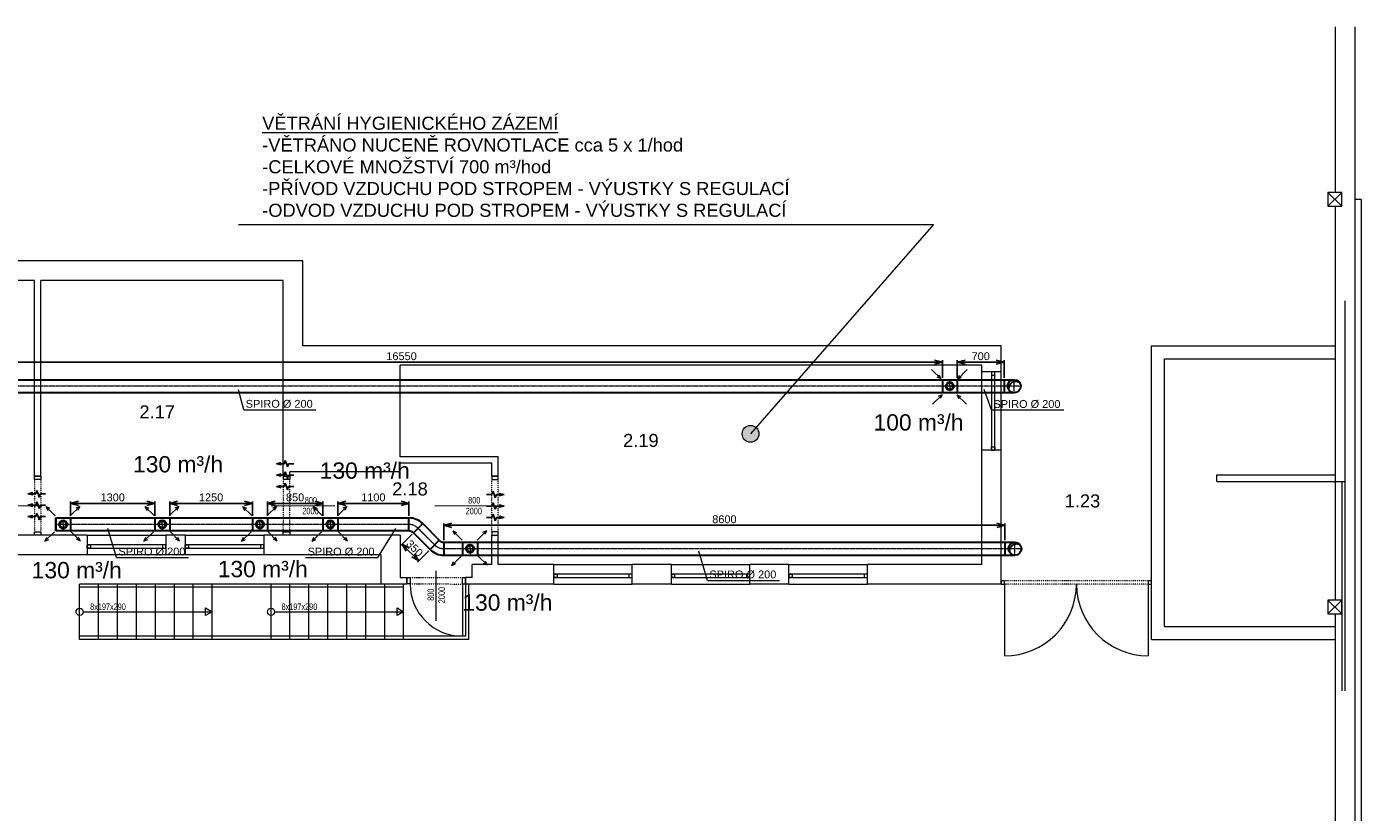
# Model space of a CAD drawing. Header units: millimetres. Extents: x 918337 to 1269480, y -257156 to -67477.
# Tile 114 of 114: x 1249052 to 1269480, y -79508 to -67477. Entities that reach past the tile are written whole.
import ezdxf

# ---------------------------------------------------------------- set-up
doc = ezdxf.new("R2010")
doc.units = ezdxf.units.MM
for name, pattern in [('ACAD_ISO10W100', [18.5, 12, -3, 0.5, -3]), ('DASHED', [0.75, 0.5, -0.25]), ('DĚLICÍ2', [15.875, 6.35, -3.175, 0, -3.175, 0, -3.175]), ('ČÁRKOVANÁ', [19.05, 12.7, -6.35])]:
    doc.linetypes.add(name, pattern=pattern)
doc.layers.get('0').update_dxf_attribs({"color": 8, "lineweight": 9})
for name, color, linetype, lineweight in [('1VZT - LEGENDY', 7, 'Continuous', 13), ('1VZT-POTRUBI', 4, 'Continuous', 30), ('1VZT-ČERCHOVANÁ', 7, 'ACAD_ISO10W100', 9), ('LEGENDY', 7, 'Continuous', 9), ('St_plocha_místnosti', 3, 'Continuous', 18)]:
    doc.layers.add(name, color=color, linetype=linetype, lineweight=lineweight)
doc.layers.add('1VZT-vytápění', color=1, linetype='Continuous')
doc.styles.add('Andy', font='arial.ttf')
doc.styles.get("Standard").update_dxf_attribs({"font": 'arial.ttf'})
doc.dimstyles.new('ISO-25', dxfattribs={"dimtxt": 2.5, "dimasz": 2.5, "dimexe": 1.25, "dimexo": 0.625, "dimtad": 1, "dimtxsty": 'Standard', "dimcen": 2.5, "dimadec": 0, "dimazin": 0, "dimtfac": 1, "dimtmove": 0, "dimatfit": 3, "dimfxl": 1, "dimarcsym": 0})

# ---------------------------------------------------------------- blocks, each defined once
blk = doc.blocks.new('DSDDSF')
at = {"linetype": 'DASHED', "ltscale": 0.5}
for q in [(-140591, 238266), (-140517, 238348), (-140517, 238192), (-140435, 238266)]:
    blk.add_line((-140517, 238266), q, dxfattribs=at)
at = {"layer": '1VZT - LEGENDY', "ltscale": 0.5}
for p, q in [((-140797, 238523), (-140651, 238378)), ((-140651, 238378), (-140711, 238406)), ((-140651, 238378), (-140680, 238438)), ((-140252, 238520), (-140397, 238375)), ((-140397, 238375), (-140368, 238435)), ((-140397, 238375), (-140337, 238403)), ((-140782, 237990), (-140636, 238136)), ((-140636, 238136), (-140696, 238107)), ((-140636, 238136), (-140665, 238076)), ((-140264, 237990), (-140409, 238136)), ((-140409, 238136), (-140381, 238076)), ((-140409, 238136), (-140349, 238107))]:
    blk.add_line(p, q, dxfattribs=at)
at = {"layer": '1VZT-POTRUBI', "ltscale": 0.5}
for radius in [60, 50]:
    blk.add_circle((-140517, 238266), radius, dxfattribs=at)
at = {"layer": '1VZT-POTRUBI'}
for radius, start, end in [(60, 326.4427, 213.5573), (50, 0, 180)]:
    blk.add_arc((-140517, 238266), radius, start, end, dxfattribs=at)
blk = doc.blocks.new('fegevdfvdfv')
at = {"layer": '1VZT-vytápění'}
for p, q in [((-287028, 271295), (-286978, 271312)), ((-286978, 271278), (-287028, 271295)), ((-286978, 271466), (-286996, 271390)), ((-286978, 271466), (-286960, 271390)), ((-286978, 271346), (-286978, 271466)), ((-286978, 271346), (-286928, 271329)), ((-286928, 271329), (-286978, 271312)), ((-286853, 271295), (-286803, 271312)), ((-286803, 271278), (-286853, 271295)), ((-286803, 271466), (-286821, 271390)), ((-286803, 271466), (-286785, 271390)), ((-286803, 271346), (-286803, 271466)), ((-286803, 271346), (-286753, 271329)), ((-286753, 271329), (-286803, 271312)), ((-286678, 271295), (-286628, 271312)), ((-286628, 271278), (-286678, 271295)), ((-286628, 271466), (-286646, 271390)), ((-286628, 271466), (-286610, 271390)), ((-286628, 271346), (-286628, 271466)), ((-286628, 271346), (-286578, 271329)), ((-286578, 271329), (-286628, 271312)), ((-286978, 271196), (-286978, 271278)), ((-286803, 271196), (-286803, 271278)), ((-286628, 271196), (-286628, 271278))]:
    blk.add_line(p, q, dxfattribs=at)
blk = doc.blocks.new('SDFSADFS')
at = {"linetype": 'DASHED', "ltscale": 0.5}
for q in [(-138839, 238876), (-138765, 238958), (-138765, 238802), (-138683, 238876)]:
    blk.add_line((-138765, 238876), q, dxfattribs=at)
at = {"layer": '1VZT - LEGENDY', "ltscale": 0.5}
for p, q in [((-138900, 238988), (-139045, 239133)), ((-139045, 239133), (-138985, 239105)), ((-139045, 239133), (-139017, 239073)), ((-138646, 238985), (-138500, 239130)), ((-138500, 239130), (-138560, 239102)), ((-138500, 239130), (-138529, 239070)), ((-138885, 238746), (-139030, 238601)), ((-139030, 238601), (-139001, 238661)), ((-139030, 238601), (-138970, 238629)), ((-138658, 238746), (-138512, 238601)), ((-138512, 238601), (-138572, 238629)), ((-138512, 238601), (-138541, 238661))]:
    blk.add_line(p, q, dxfattribs=at)
at = {"layer": '1VZT-POTRUBI', "color": 6, "ltscale": 0.5}
for radius in [60, 50]:
    blk.add_circle((-138765, 238876), radius, dxfattribs=at)
at = {"layer": '1VZT-POTRUBI', "color": 6}
for radius, start, end in [(60, 326.4427, 213.5573), (50, 0, 180)]:
    blk.add_arc((-138765, 238876), radius, start, end, dxfattribs=at)
blk = doc.blocks.new('_Open30')
at = {"color": 0, "linetype": 'ByBlock', "lineweight": -2}
for p, q in [((-1, 0.27), (0, 0)), ((0, 0), (-1, -0.27)), ((0, 0), (-1, 0))]:
    blk.add_line(p, q, dxfattribs=at)
blk = doc.blocks.new('*D782')
at = {"layer": '1VZT - LEGENDY', "color": 0, "lineweight": -2, "ltscale": 0.1, "transparency": 16777216}
for p, q in [((1263296, -72853), (1263296, -72585)), ((1263416, -72615), (1263891, -72615)), ((1264011, -72853), (1264011, -72585))]:
    blk.add_line(p, q, dxfattribs=at)
at = {"layer": 'Defpoints', "color": 0, "ltscale": 0.1, "transparency": 16777216}
for p in [(1264011, -72615), (1263296, -72883), (1264011, -72883)]:
    blk.add_point(p, dxfattribs=at)
at = {"layer": '1VZT - LEGENDY', "color": 0, "lineweight": -2, "ltscale": 0.1, "transparency": 16777216, "xscale": 120, "yscale": 120, "zscale": 120, "rotation": 180}
blk.add_blockref('_Open30', (1263296, -72615), dxfattribs=at)
at = {"layer": '1VZT - LEGENDY', "color": 0, "lineweight": -2, "ltscale": 0.1, "transparency": 16777216, "xscale": 120, "yscale": 120, "zscale": 120}
blk.add_blockref('_Open30', (1264011, -72615), dxfattribs=at)
at = {"layer": '1VZT - LEGENDY', "color": 0, "ltscale": 0.1, "transparency": 16777216, "insert": (1263654, -72524), "char_height": 120, "attachment_point": 5}
blk.add_mtext('700', dxfattribs=at)
blk = doc.blocks.new('*D783')
at = {"layer": '1VZT - LEGENDY', "color": 0, "lineweight": -2, "ltscale": 0.1, "transparency": 16777216}
for p, q in [((1246511, -72853), (1246511, -72585)), ((1262948, -72615), (1246631, -72615)), ((1263068, -72853), (1263068, -72585))]:
    blk.add_line(p, q, dxfattribs=at)
at = {"layer": 'Defpoints', "color": 0, "ltscale": 0.1, "transparency": 16777216}
for p in [(1246511, -72615), (1246511, -72883), (1263068, -72883)]:
    blk.add_point(p, dxfattribs=at)
at = {"layer": '1VZT - LEGENDY', "color": 0, "lineweight": -2, "ltscale": 0.1, "transparency": 16777216, "xscale": 120, "yscale": 120, "zscale": 120, "rotation": 180}
blk.add_blockref('_Open30', (1246511, -72615), dxfattribs=at)
at = {"layer": '1VZT - LEGENDY', "color": 0, "lineweight": -2, "ltscale": 0.1, "transparency": 16777216, "xscale": 120, "yscale": 120, "zscale": 120}
blk.add_blockref('_Open30', (1263068, -72615), dxfattribs=at)
at = {"layer": '1VZT - LEGENDY', "color": 0, "ltscale": 0.1, "transparency": 16777216, "insert": (1254789, -72524), "char_height": 120, "attachment_point": 5}
blk.add_mtext('16550', dxfattribs=at)
blk = doc.blocks.new('*D788')
at = {"layer": '1VZT - LEGENDY', "color": 0, "lineweight": -2, "ltscale": 0.1, "transparency": 16777216}
for p, q in [((1255438, -75341), (1255438, -75083)), ((1255558, -75113), (1263903, -75113)), ((1264023, -75341), (1264023, -75083))]:
    blk.add_line(p, q, dxfattribs=at)
at = {"layer": 'Defpoints', "color": 0, "ltscale": 0.1, "transparency": 16777216}
for p in [(1264023, -75113), (1255438, -75371), (1264023, -75371)]:
    blk.add_point(p, dxfattribs=at)
at = {"layer": '1VZT - LEGENDY', "color": 0, "lineweight": -2, "ltscale": 0.1, "transparency": 16777216, "xscale": 120, "yscale": 120, "zscale": 120, "rotation": 180}
blk.add_blockref('_Open30', (1255438, -75113), dxfattribs=at)
at = {"layer": '1VZT - LEGENDY', "color": 0, "lineweight": -2, "ltscale": 0.1, "transparency": 16777216, "xscale": 120, "yscale": 120, "zscale": 120}
blk.add_blockref('_Open30', (1264023, -75113), dxfattribs=at)
at = {"layer": '1VZT - LEGENDY', "color": 0, "ltscale": 0.1, "transparency": 16777216, "insert": (1259731, -75021), "char_height": 120, "attachment_point": 5}
blk.add_mtext('8600', dxfattribs=at)
blk = doc.blocks.new('*D789')
at = {"layer": '1VZT - LEGENDY', "color": 0, "lineweight": -2, "ltscale": 0.1, "transparency": 16777216}
for p, q in [((1254950, -75250), (1254776, -75424)), ((1254882, -75488), (1254967, -75572)), ((1255205, -75505), (1255031, -75678))]:
    blk.add_line(p, q, dxfattribs=at)
at = {"layer": 'Defpoints', "color": 0, "ltscale": 0.1, "transparency": 16777216}
for p in [(1254971, -75229), (1255226, -75483), (1255052, -75657)]:
    blk.add_point(p, dxfattribs=at)
at = {"layer": '1VZT - LEGENDY', "color": 0, "lineweight": -2, "ltscale": 0.1, "transparency": 16777216, "xscale": 120, "yscale": 120, "zscale": 120}
for p, rotation in [((1254797, -75403), 134.9999999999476), ((1255052, -75657), 314.9999999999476)]:
    blk.add_blockref('_Open30', p, dxfattribs=dict(at, rotation=rotation))
at = {"layer": '1VZT - LEGENDY', "color": 0, "ltscale": 0.1, "transparency": 16777216, "insert": (1254989, -75465), "char_height": 120, "attachment_point": 5, "rotation": 315}
blk.add_mtext('350', dxfattribs=at)
blk = doc.blocks.new('*D790')
at = {"layer": '1VZT - LEGENDY', "color": 0, "lineweight": -2, "ltscale": 0.1, "transparency": 16777216}
for p, q in [((1253814, -74969), (1253814, -74748)), ((1254901, -74969), (1254901, -74748)), ((1253934, -74778), (1254781, -74778))]:
    blk.add_line(p, q, dxfattribs=at)
at = {"layer": 'Defpoints', "color": 0, "ltscale": 0.1, "transparency": 16777216}
for p in [(1254901, -74778), (1253814, -74999), (1254901, -74999)]:
    blk.add_point(p, dxfattribs=at)
at = {"layer": '1VZT - LEGENDY', "color": 0, "lineweight": -2, "ltscale": 0.1, "transparency": 16777216, "xscale": 120, "yscale": 120, "zscale": 120, "rotation": 180}
blk.add_blockref('_Open30', (1253814, -74778), dxfattribs=at)
at = {"layer": '1VZT - LEGENDY', "color": 0, "lineweight": -2, "ltscale": 0.1, "transparency": 16777216, "xscale": 120, "yscale": 120, "zscale": 120}
blk.add_blockref('_Open30', (1254901, -74778), dxfattribs=at)
at = {"layer": '1VZT - LEGENDY', "color": 0, "ltscale": 0.1, "transparency": 16777216, "insert": (1254357, -74686), "char_height": 120, "attachment_point": 5}
blk.add_mtext('1100', dxfattribs=at)
blk = doc.blocks.new('*D791')
at = {"layer": '1VZT - LEGENDY', "color": 0, "lineweight": -2, "ltscale": 0.1, "transparency": 16777216}
for p, q in [((1252736, -74969), (1252736, -74748)), ((1253585, -74969), (1253585, -74748)), ((1253465, -74778), (1252856, -74778))]:
    blk.add_line(p, q, dxfattribs=at)
at = {"layer": 'Defpoints', "color": 0, "ltscale": 0.1, "transparency": 16777216}
for p in [(1252736, -74778), (1252736, -74999), (1253585, -74999)]:
    blk.add_point(p, dxfattribs=at)
at = {"layer": '1VZT - LEGENDY', "color": 0, "lineweight": -2, "ltscale": 0.1, "transparency": 16777216, "xscale": 120, "yscale": 120, "zscale": 120, "rotation": 180}
blk.add_blockref('_Open30', (1252736, -74778), dxfattribs=at)
at = {"layer": '1VZT - LEGENDY', "color": 0, "lineweight": -2, "ltscale": 0.1, "transparency": 16777216, "xscale": 120, "yscale": 120, "zscale": 120}
blk.add_blockref('_Open30', (1253585, -74778), dxfattribs=at)
at = {"layer": '1VZT - LEGENDY', "color": 0, "ltscale": 0.1, "transparency": 16777216, "insert": (1253160, -74686), "char_height": 120, "attachment_point": 5}
blk.add_mtext('850', dxfattribs=at)
blk = doc.blocks.new('*D792')
at = {"layer": '1VZT - LEGENDY', "color": 0, "lineweight": -2, "ltscale": 0.1, "transparency": 16777216}
for p, q in [((1251241, -74969), (1251241, -74748)), ((1252507, -74969), (1252507, -74748)), ((1251361, -74778), (1252387, -74778))]:
    blk.add_line(p, q, dxfattribs=at)
at = {"layer": 'Defpoints', "color": 0, "ltscale": 0.1, "transparency": 16777216}
for p in [(1252507, -74778), (1251241, -74999), (1252507, -74999)]:
    blk.add_point(p, dxfattribs=at)
at = {"layer": '1VZT - LEGENDY', "color": 0, "lineweight": -2, "ltscale": 0.1, "transparency": 16777216, "xscale": 120, "yscale": 120, "zscale": 120, "rotation": 180}
blk.add_blockref('_Open30', (1251241, -74778), dxfattribs=at)
at = {"layer": '1VZT - LEGENDY', "color": 0, "lineweight": -2, "ltscale": 0.1, "transparency": 16777216, "xscale": 120, "yscale": 120, "zscale": 120}
blk.add_blockref('_Open30', (1252507, -74778), dxfattribs=at)
at = {"layer": '1VZT - LEGENDY', "color": 0, "ltscale": 0.1, "transparency": 16777216, "insert": (1251874, -74686), "char_height": 120, "attachment_point": 5}
blk.add_mtext('1250', dxfattribs=at)
blk = doc.blocks.new('*D793')
at = {"layer": '1VZT - LEGENDY', "color": 0, "lineweight": -2, "ltscale": 0.1, "transparency": 16777216}
for p, q in [((1249724, -74969), (1249724, -74748)), ((1251013, -74969), (1251013, -74748)), ((1249844, -74778), (1250893, -74778))]:
    blk.add_line(p, q, dxfattribs=at)
at = {"layer": 'Defpoints', "color": 0, "ltscale": 0.1, "transparency": 16777216}
for p in [(1251013, -74778), (1249724, -74999), (1251013, -74999)]:
    blk.add_point(p, dxfattribs=at)
at = {"layer": '1VZT - LEGENDY', "color": 0, "lineweight": -2, "ltscale": 0.1, "transparency": 16777216, "xscale": 120, "yscale": 120, "zscale": 120, "rotation": 180}
blk.add_blockref('_Open30', (1249724, -74778), dxfattribs=at)
at = {"layer": '1VZT - LEGENDY', "color": 0, "lineweight": -2, "ltscale": 0.1, "transparency": 16777216, "xscale": 120, "yscale": 120, "zscale": 120}
blk.add_blockref('_Open30', (1251013, -74778), dxfattribs=at)
at = {"layer": '1VZT - LEGENDY', "color": 0, "ltscale": 0.1, "transparency": 16777216, "insert": (1250368, -74686), "char_height": 120, "attachment_point": 5}
blk.add_mtext('1300', dxfattribs=at)
blk = doc.blocks.new('X XZ X X ZX')
at = {"color": 8, "ltscale": 2}
for p, q in [((1155819, -106712), (1155819, -109253)), ((1156119, -106712), (1156119, -109358)), ((1155709, -109253), (1155919, -109463)), ((1155709, -109463), (1155919, -109253)), ((1155919, -109253), (1155709, -109253)), ((1155709, -109253), (1155709, -109463)), ((1155919, -109463), (1155919, -109253)), ((1155709, -109463), (1155919, -109463)), ((1155819, -109463), (1155819, -115493)), ((1156119, -109358), (1156119, -121943)), ((1156219, -109358), (1156119, -109358)), ((1156219, -109358), (1156219, -121963)), ((1140019, -110297), (1132434, -110297)), ((1140019, -111597), (1140019, -110297)), ((1135909, -110597), (1133759, -110597)), ((1135909, -113597), (1135909, -110597)), ((1139719, -110597), (1136009, -110597)), ((1136009, -113597), (1136009, -110597)), ((1139719, -113597), (1139719, -110597)), ((1155819, -110909), (1155819, -113577)), ((1155969, -110909), (1155969, -116885)), ((1156119, -110909), (1156119, -116885)), ((1150709, -111597), (1140019, -111597)), ((1150709, -111997), (1150709, -111597)), ((1153009, -116097), (1153009, -111597)), ((1141509, -113297), (1141509, -111897)), ((1150409, -111897), (1141509, -111897)), ((1150409, -111997), (1150409, -111897)), ((1153209, -115897), (1153209, -111797)), ((1150709, -111997), (1150409, -111997)), ((1150559, -111997), (1150559, -113197)), ((1150609, -111997), (1150559, -111997)), ((1150559, -111997), (1150559, -112047)), ((1150609, -111997), (1150559, -111997)), ((1150559, -112047), (1150609, -112047)), ((1150609, -113197), (1150609, -111997)), ((1150609, -112047), (1150609, -111997)), ((1150559, -113197), (1150559, -113147)), ((1150559, -113147), (1150609, -113147)), ((1150609, -113147), (1150609, -113197)), ((1143009, -113297), (1141509, -113297)), ((1143009, -113597), (1143009, -113297)), ((1150409, -114947), (1150409, -113197)), ((1150709, -113197), (1150409, -113197)), ((1150559, -113197), (1150609, -113197)), ((1150609, -113197), (1150559, -113197)), ((1150709, -115247), (1150709, -113197)), ((1139819, -113597), (1139819, -113527)), ((1141509, -113527), (1139819, -113527)), ((1141509, -113527), (1141509, -113397)), ((1142909, -113397), (1141509, -113397)), ((1142909, -113597), (1142909, -113397)), ((1154009, -113577), (1155819, -113577)), ((1154009, -113677), (1154009, -113577)), ((1135909, -113647), (1135909, -113597)), ((1135909, -113597), (1136009, -113597)), ((1136009, -113597), (1135909, -113597)), ((1136009, -113647), (1135909, -113647)), ((1136009, -113597), (1136009, -113647)), ((1139819, -113597), (1139719, -113597)), ((1139720, -113647), (1139720, -113597)), ((1139720, -113597), (1139820, -113597)), ((1139820, -113647), (1139720, -113647)), ((1139820, -113597), (1139820, -113647)), ((1142909, -113597), (1142909, -113647)), ((1143009, -113597), (1142909, -113597)), ((1142909, -113647), (1143009, -113647)), ((1143009, -113647), (1143009, -113597)), ((1154009, -113677), (1155969, -113677)), ((1155819, -113677), (1155819, -115493)), ((1155919, -113677), (1155919, -116885)), ((1136719, -114497), (1135259, -114497)), ((1135909, -114497), (1135909, -114447)), ((1135909, -114447), (1136009, -114447)), ((1136009, -114497), (1135909, -114497)), ((1136009, -114447), (1136009, -114497)), ((1138219, -114497), (1137919, -114497)), ((1141509, -114497), (1139419, -114497)), ((1139719, -114497), (1139719, -114447)), ((1139719, -114447), (1139819, -114447)), ((1139819, -114497), (1139719, -114497)), ((1139819, -114447), (1139819, -114497)), ((1141509, -114497), (1141509, -115147)), ((1142909, -114947), (1142909, -114497)), ((1142910, -114447), (1142910, -114497)), ((1143010, -114447), (1142910, -114447)), ((1142910, -114497), (1143010, -114497)), ((1143009, -114947), (1143009, -114497)), ((1143010, -114497), (1143010, -114447)), ((1135259, -114797), (1136719, -114797)), ((1137919, -114647), (1136719, -114647)), ((1136719, -114647), (1136719, -114697)), ((1136719, -114647), (1136769, -114647)), ((1136719, -114697), (1136719, -114647)), ((1136719, -114697), (1137919, -114697)), ((1136769, -114697), (1136719, -114697)), ((1136769, -114647), (1136769, -114697)), ((1137919, -114647), (1137869, -114647)), ((1137869, -114647), (1137869, -114697)), ((1137869, -114697), (1137919, -114697)), ((1137919, -114697), (1137919, -114647)), ((1137919, -114697), (1137919, -114647)), ((1137919, -114797), (1138219, -114797)), ((1139419, -114647), (1138219, -114647)), ((1138219, -114647), (1138219, -114697)), ((1138219, -114647), (1138269, -114647)), ((1138219, -114697), (1138219, -114647)), ((1138219, -114697), (1139419, -114697)), ((1138269, -114697), (1138219, -114697)), ((1138269, -114647), (1138269, -114697)), ((1139419, -114647), (1139369, -114647)), ((1139369, -114647), (1139369, -114697)), ((1139369, -114697), (1139419, -114697)), ((1139419, -114697), (1139419, -114647)), ((1139419, -114697), (1139419, -114647)), ((1139419, -114797), (1141209, -114797)), ((1141209, -114797), (1141209, -115247)), ((1142611, -115147), (1142611, -114947)), ((1142909, -114947), (1142611, -114947)), ((1143859, -114947), (1143009, -114947)), ((1143859, -115247), (1143859, -114947)), ((1145059, -115247), (1145059, -114947)), ((1145659, -114947), (1145059, -114947)), ((1145659, -115247), (1145659, -114947)), ((1146859, -115247), (1146859, -114947)), ((1147459, -114947), (1146859, -114947)), ((1147459, -115247), (1147459, -114947)), ((1148659, -115247), (1148659, -114947)), ((1150409, -114947), (1148659, -114947)), ((1141509, -115147), (1141609, -115147)), ((1141609, -115246), (1141609, -115146)), ((1141609, -115146), (1141659, -115146)), ((1141659, -115146), (1141659, -115246)), ((1142459, -115247), (1142459, -115147)), ((1142459, -115147), (1142509, -115147)), ((1142509, -115147), (1142509, -115247)), ((1142611, -115147), (1142509, -115147)), ((1142509, -115247), (1142509, -115147)), ((1145059, -115097), (1143859, -115097)), ((1143859, -115097), (1143859, -115147)), ((1143859, -115097), (1143909, -115097)), ((1143859, -115147), (1143859, -115097)), ((1143859, -115147), (1145059, -115147)), ((1143909, -115147), (1143859, -115147)), ((1143909, -115097), (1143909, -115147)), ((1145059, -115097), (1145009, -115097)), ((1145009, -115097), (1145009, -115147)), ((1145009, -115147), (1145059, -115147)), ((1145059, -115147), (1145059, -115097)), ((1145059, -115147), (1145059, -115097)), ((1146859, -115097), (1145659, -115097)), ((1145659, -115097), (1145659, -115147)), ((1145659, -115097), (1145709, -115097)), ((1145659, -115147), (1145659, -115097)), ((1145659, -115147), (1146859, -115147)), ((1145709, -115147), (1145659, -115147)), ((1145709, -115097), (1145709, -115147)), ((1146859, -115097), (1146809, -115097)), ((1146809, -115097), (1146809, -115147)), ((1146809, -115147), (1146859, -115147)), ((1146859, -115147), (1146859, -115097)), ((1146859, -115147), (1146859, -115097)), ((1148659, -115097), (1147459, -115097)), ((1147459, -115097), (1147459, -115147)), ((1147459, -115097), (1147509, -115097)), ((1147459, -115147), (1147459, -115097)), ((1147459, -115147), (1148659, -115147)), ((1147509, -115147), (1147459, -115147)), ((1147509, -115097), (1147509, -115147)), ((1148659, -115097), (1148609, -115097)), ((1148609, -115097), (1148609, -115147)), ((1148609, -115147), (1148659, -115147)), ((1148659, -115147), (1148659, -115097)), ((1148659, -115147), (1148659, -115097)), ((1150759, -115197), (1150709, -115197)), ((1150709, -115197), (1150709, -115247)), ((1150759, -115247), (1150759, -115197)), ((1153009, -115197), (1152959, -115197)), ((1152959, -115197), (1152959, -115247)), ((1153009, -115247), (1153009, -115197)), ((1141609, -115247), (1141209, -115247)), ((1141659, -115246), (1141609, -115246)), ((1142509, -115247), (1142459, -115247)), ((1142459, -115247), (1142459, -116047)), ((1143859, -115247), (1142509, -115247)), ((1145659, -115247), (1145059, -115247)), ((1147459, -115247), (1146859, -115247)), ((1150709, -115247), (1148659, -115247)), ((1150709, -115247), (1150759, -115247)), ((1150759, -115247), (1150759, -116347)), ((1152959, -115247), (1153009, -115247)), ((1152959, -115247), (1152959, -116347)), ((1138530, -115730), (1138530, -115613)), ((1138530, -115613), (1138631, -115672)), ((1141460, -115730), (1141460, -115613)), ((1141460, -115613), (1141561, -115672)), ((1155709, -115493), (1155919, -115703)), ((1155709, -115703), (1155919, -115493)), ((1155919, -115493), (1155709, -115493)), ((1155709, -115493), (1155709, -115703)), ((1155919, -115493), (1155709, -115493)), ((1155709, -115493), (1155709, -115703)), ((1155709, -115703), (1155919, -115493)), ((1155709, -115493), (1155919, -115703)), ((1155919, -115703), (1155919, -115493)), ((1155919, -115703), (1155919, -115493)), ((1136656, -115672), (1138631, -115672)), ((1138631, -115672), (1138530, -115730)), ((1139586, -115672), (1141561, -115672)), ((1141561, -115672), (1141460, -115730)), ((1155709, -115703), (1155919, -115703)), ((1155709, -115703), (1155919, -115703)), ((1155819, -115703), (1155819, -121733)), ((1155819, -115703), (1155819, -116885))]:
    blk.add_line(p, q, dxfattribs=at)
at = {"color": 8}
for p, q in [((1153009, -111597), (1155819, -111597)), ((1153209, -111797), (1155819, -111797)), ((1150409, -113197), (1150409, -111997)), ((1150709, -113197), (1150709, -111997)), ((1142909, -113597), (1143009, -113597)), ((1135064, -114048), (1136030, -114046)), ((1139540, -114048), (1140506, -114046)), ((1142039, -114048), (1143005, -114046)), ((1136719, -114497), (1137919, -114497)), ((1136719, -114497), (1136719, -114797)), ((1137919, -114497), (1137919, -114797)), ((1138219, -114497), (1139419, -114497)), ((1138219, -114497), (1138219, -114797)), ((1139419, -114497), (1139419, -114797)), ((1142909, -114497), (1143009, -114497)), ((1136719, -114797), (1137919, -114797)), ((1138219, -114797), (1139419, -114797)), ((1143859, -114947), (1145059, -114947)), ((1145659, -114947), (1146859, -114947)), ((1147459, -114947), (1148659, -114947)), ((1141609, -115146), (1141609, -115247)), ((1142059, -115812), (1142059, -115046)), ((1136601, -116097), (1136601, -115247)), ((1141561, -115247), (1136601, -115247)), ((1141561, -115297), (1136601, -115297)), ((1136891, -116097), (1136891, -115247)), ((1137181, -116097), (1137181, -115247)), ((1137471, -116097), (1137471, -115247)), ((1137761, -116097), (1137761, -115247)), ((1138051, -116097), (1138051, -115247)), ((1138341, -116097), (1138341, -115247)), ((1138631, -116097), (1138631, -115247)), ((1139531, -116097), (1139531, -115247)), ((1139821, -116097), (1139821, -115247)), ((1140111, -116097), (1140111, -115247)), ((1140401, -116097), (1140401, -115247)), ((1140691, -116097), (1140691, -115247)), ((1140981, -116097), (1140981, -115247)), ((1141271, -116097), (1141271, -115247)), ((1141561, -116097), (1141561, -115247)), ((1142511, -116047), (1142511, -115247)), ((1142561, -116097), (1142561, -115247)), ((1143859, -115247), (1145059, -115247)), ((1145659, -115247), (1146859, -115247)), ((1147459, -115247), (1148659, -115247)), ((1153209, -115897), (1155819, -115897)), ((1142511, -116047), (1136601, -116047)), ((1142561, -116097), (1136601, -116097)), ((1153009, -116097), (1155819, -116097))]:
    blk.add_line(p, q, dxfattribs=at)
at = {"color": 8, "linetype": 'DĚLICÍ2', "ltscale": 2}
for p, q in [((1135909, -113647), (1135909, -114447)), ((1136009, -113647), (1136009, -114447)), ((1139719, -114447), (1139720, -113647)), ((1139819, -114447), (1139820, -113647)), ((1142910, -114447), (1142909, -113647)), ((1143010, -114447), (1143009, -113647)), ((1141659, -115146), (1142459, -115147)), ((1152959, -115197), (1150759, -115197)), ((1141659, -115246), (1142459, -115247)), ((1152959, -115247), (1150759, -115247))]:
    blk.add_line(p, q, dxfattribs=at)
at = {"color": 8, "ltscale": 2}
for centre in [(1136601, -115672), (1139531, -115672)]:
    blk.add_circle(centre, 54.6, dxfattribs=at)
for centre, radius, start, end in [((1142459, -115247), 800, 180, 270), ((1150759, -115247), 1100, 270, 0), ((1152959, -115247), 1100, 180, 270)]:
    blk.add_arc(centre, radius, start, end, dxfattribs=at)
at = {"color": 8, "width": 0.8}
for s, rotation, p in [('800', 0.077, (1140048, -114014)), ('800', 0.077, (1142548, -114014)), ('2000', 0.077, (1140010, -114180)), ('2000', 0.077, (1142510, -114180)), ('800', 90, (1142026, -115504)), ('2000', 90, (1142193, -115542))]:
    blk.add_text(s, height=100, rotation=rotation, dxfattribs=at).set_placement(p)
at = {"color": 8, "ltscale": 2, "width": 0.8}
for p in [(1136762, -115645), (1139692, -115645)]:
    blk.add_text('8x197x290', height=100, dxfattribs=at).set_placement(p)

msp = doc.modelspace()

# ---------------------------------------------------------------- hatches: boundary and pattern name
at = {"layer": '1VZT - LEGENDY', "ltscale": 0.1}
h = msp.add_hatch(color=256, dxfattribs=at)
h.dxf.hatch_style = 1
h.paths.add_polyline_path([(1260259.9, -73711.8, 1), (1260003.5, -73711.8, 1)])

# ---------------------------------------------------------------- linework, layer by layer
for p, q in [((1252294.3, -70507.1), (1262931.8, -70507.1)), ((1262931.8, -70507.1), (1260131.7, -73711.8)), ((1252374.2, -73342.9), (1252291.9, -73036)), ((1263820, -73346), (1263705.6, -73034.4)), ((1252374.2, -73342.9), (1253478.1, -73342.9)), ((1263820, -73346), (1264924, -73346)), ((1250426, -75605.3), (1250292.4, -75160.2)), ((1254425.3, -75606), (1254700.4, -75160.8)), ((1259471.1, -75955.7), (1259337.5, -75510.6)), ((1250426, -75605.3), (1251530, -75605.3)), ((1253321.3, -75606), (1254425.3, -75606)), ((1259471.1, -75955.7), (1260575.1, -75955.7))]:
    msp.add_line(p, q, dxfattribs=at)
msp.add_circle((1260131.7, -73711.8), 128.2, dxfattribs=at)
at = {"layer": '1VZT-POTRUBI', "ltscale": 0.1}
for p, q in [((1246468.1, -72883.4), (1264166.2, -72883.4)), ((1263067.7, -72883.4), (1263067.7, -73083.4)), ((1263296.3, -72883.4), (1263296.3, -73083.4)), ((1264010.7, -72883.4), (1264010.7, -73083.4)), ((1264166.2, -73083.4), (1243892.6, -73083.4))]:
    msp.add_line(p, q, dxfattribs=at)
at = {"layer": '1VZT-POTRUBI', "color": 6, "ltscale": 0.1}
for p, q in [((1249495.3, -75199.5), (1249495.3, -74999.5)), ((1249495.3, -74999.5), (1254900.7, -74999.5)), ((1249495.3, -74999.5), (1249495.3, -75199.5)), ((1249723.9, -74999.5), (1249723.9, -75199.5)), ((1251012.5, -74999.5), (1251012.5, -75199.5)), ((1251241.1, -74999.5), (1251241.1, -75199.5)), ((1252507.3, -74999.5), (1252507.3, -75199.5)), ((1252736, -74999.5), (1252736, -75199.5)), ((1253584.9, -74999.5), (1253584.9, -75199.5)), ((1253813.5, -74999.5), (1253813.5, -75199.5)), ((1254900.7, -75199.5), (1254900.7, -74999.5)), ((1254971.4, -75228.8), (1255112.8, -75087.4)), ((1255112.8, -75087.4), (1255367.3, -75341.9)), ((1254900.7, -75199.5), (1249495.3, -75199.5)), ((1255225.9, -75483.3), (1254971.4, -75228.8)), ((1255367.3, -75341.9), (1255225.9, -75483.3)), ((1255438, -75371.2), (1264178.5, -75371.2)), ((1255438, -75371.2), (1255438, -75571.2)), ((1255723.3, -75371.2), (1255723.3, -75571.2)), ((1255951.9, -75371.2), (1255951.9, -75571.2)), ((1264023, -75371.2), (1264023, -75571.2)), ((1255438, -75571.2), (1264178.5, -75571.2))]:
    msp.add_line(p, q, dxfattribs=at)
at = {"layer": '1VZT-POTRUBI', "ltscale": 0.1}
msp.add_circle((1264166.2, -72983.4), 100, dxfattribs=at)
at = {"layer": '1VZT-POTRUBI', "color": 6, "ltscale": 0.1}
msp.add_circle((1264178.5, -75471.2), 100, dxfattribs=at)
at = {"layer": '1VZT-POTRUBI', "linetype": 'ČÁRKOVANÁ', "ltscale": 0.1}
msp.add_arc((1264191.2, -73020.8), 109.7, 58.07892, 189.60573, dxfattribs=at)
at = {"layer": '1VZT-POTRUBI', "color": 6, "ltscale": 0.1}
for centre, radius, start, end in [((1254900.7, -75299.5), 300, 45, 90), ((1254900.7, -75299.5), 100, 45, 90), ((1255438, -75271.2), 100, 225, 270), ((1255438, -75271.2), 300, 225, 270)]:
    msp.add_arc(centre, radius, start, end, dxfattribs=at)
at = {"layer": '1VZT-POTRUBI', "color": 6, "linetype": 'ČÁRKOVANÁ', "ltscale": 0.1}
msp.add_arc((1264203.5, -75508.6), 109.7, 58.07892, 189.60573, dxfattribs=at)
at = {"layer": '1VZT-ČERCHOVANÁ', "ltscale": 0.1}
for p, q in [((1264166.2, -73083.4), (1264166.2, -72883.4)), ((1264266.2, -72983.4), (1243762.6, -72983.4)), ((1254900.7, -75099.5), (1249495.3, -75099.5)), ((1255296.6, -75412.6), (1255042.1, -75158.1)), ((1264178.5, -75571.2), (1264178.5, -75371.2)), ((1264278.5, -75471.2), (1255438, -75471.2))]:
    msp.add_line(p, q, dxfattribs=at)
for centre, start, end in [((1254900.7, -75299.5), 45, 90), ((1255438, -75271.2), 225, 270)]:
    msp.add_arc(centre, 200, start, end, dxfattribs=at)

# ---------------------------------------------------------------- block references
msp.add_blockref('X XZ X X ZX', (113260.7, 39235.1))
at = {"xscale": -1, "rotation": 180}
for p in [(1388374.8, 163776.8), (1389892, 163776.8), (1391386.8, 163776.8), (1392464.4, 163776.8), (1394602.8, 163405.1)]:
    msp.add_blockref('SDFSADFS', p, dxfattribs=at)
at = {"layer": '1VZT - LEGENDY'}
msp.add_blockref('DSDDSF', (1403698.8, -311249.3), dxfattribs=at)
at = {"layer": '1VZT-POTRUBI'}
for p, rotation in [((1524338.8, 212458.6), 90), ((1520536.8, 211998.5), 90), ((984894.1, -361620.2), 270)]:
    msp.add_blockref('fegevdfvdfv', p, dxfattribs=dict(at, rotation=rotation))

# ---------------------------------------------------------------- texts
at = {"layer": 'LEGENDY', "lineweight": 5}
for s, width, gutter_width, heights, insert, char_height, attachment_point in [('\\A1;{\\LVĚTRÁNÍ HYGIENICKÉHO ZÁZEMÍ\\P}-VĚTRÁNO NUCENĚ ROVNOTLACE cca 5 x 1/hod\\P-CELKOVÉ MNOŽSTVÍ 700 m³/hod\\P-PŘÍVOD VZDUCHU POD STROPEM - VÝUSTKY S REGULACÍ \\P-ODVOD VZDUCHU POD STROPEM - VÝUSTKY S REGULACÍ', 10573.444, 0, [2614.2], (1252656.4, -70391.8), 200, 7), ('SPIRO %%C 200', 1517.357, 12.5, [0], (1252916.6, -73254.6), 120, 5), ('SPIRO %%C 200', 1517.357, 12.5, [0], (1264362.5, -73257.6), 120, 5), ('100 m³/h', 1517.357, 12.5, [0], (1262014, -73412), 250, 1), ('130 m³/h', 1517.357, 12.5, [0], (1250679.5, -74052.6), 250, 1), ('130 m³/h', 1517.357, 12.5, [0], (1253537.1, -74149.5), 250, 1), ('SPIRO %%C 200', 1517.357, 12.5, [0], (1250968.4, -75517), 120, 5), ('SPIRO %%C 200', 1517.357, 12.5, [0], (1253863.7, -75517.7), 120, 5), ('130 m³/h', 1517.357, 12.5, [0], (1249128.7, -75674.7), 250, 1), ('130 m³/h', 1517.357, 12.5, [0], (1251976.2, -75657.5), 250, 1), ('SPIRO %%C 200', 1517.357, 12.5, [0], (1260013.6, -75867.4), 120, 5), ('130 m³/h', 1517.357, 12.5, [0], (1255720.2, -76169.9), 250, 1)]:
    msp.add_mtext_dynamic_manual_height_columns(s, width=width, gutter_width=gutter_width, heights=heights, dxfattribs=dict(at, insert=insert, char_height=char_height, attachment_point=attachment_point))
at = {"layer": 'St_plocha_místnosti', "ltscale": 2, "style": 'Andy'}
for s, p in [('2.17', (1250777.3, -73476.1)), ('2.19', (1258180.4, -73913.5)), ('2.18', (1254646.8, -74655.7)), ('1.23', (1264939.9, -74839.5))]:
    msp.add_text(s, height=200, dxfattribs=at).set_placement(p)

# ---------------------------------------------------------------- dimensions: what is measured, and where the dimension line sits
at = {"layer": '1VZT - LEGENDY', "ltscale": 0.1}
for base, p1, p2, picture, middle in [((1246510.6, -72614.9), (1263067.7, -72883.4), (1246510.6, -72883.4), '*D783', (1254789.1, -72523.6)), ((1251012.5, -74777.6), (1249723.9, -74999.5), (1251012.5, -74999.5), '*D793', (1250368.2, -74686.3)), ((1252507.3, -74777.6), (1251241.1, -74999.5), (1252507.3, -74999.5), '*D792', (1251874.2, -74686.4)), ((1252736, -74777.6), (1253584.9, -74999.5), (1252736, -74999.5), '*D791', (1253160.4, -74686.4)), ((1254900.7, -74777.6), (1253813.5, -74999.5), (1254900.7, -74999.5), '*D790', (1254357.1, -74686.4)), ((1264023, -75112.6), (1255438, -75371.2), (1264023, -75371.2), '*D788', (1259730.5, -75021.3))]:
    dim = msp.add_linear_dim(base=base, p1=p1, p2=p2, dimstyle='ISO-25', override={"dimtxt": 120, "dimasz": 120, "dimexe": 30, "dimexo": 30, "dimgap": 30, "dimdec": 0, "dimrnd": 50, "dimblk": 'Open30', "dimtdec": 0, "dimldrblk": 'Open30', "dimfxl": 10}, dxfattribs=at)
    dim.commit()
    dim.dimension.update_dxf_attribs({"geometry": picture, "text_midpoint": middle})
dim = msp.add_linear_dim(base=(1264010.7, -72614.9), p1=(1263296.3, -72883.4), p2=(1264010.7, -72883.4), dimstyle='ISO-25', override={"dimtxt": 120, "dimasz": 120, "dimexe": 30, "dimexo": 30, "dimgap": 30, "dimdec": 0, "dimrnd": 50, "dimblk": 'Open30', "dimtdec": 0, "dimldrblk": 'Open30', "dimfxl": 10}, dxfattribs=at)
dim.commit()
dim.dimension.update_dxf_attribs({"geometry": '*D782', "text_midpoint": (1263653.5, -72614.9), "dimtype": 160})
dim = msp.add_aligned_dim(p1=(1254971.4, -75228.8), p2=(1255225.9, -75483.3), distance=-245.9, dimstyle='ISO-25', override={"dimtxt": 120, "dimasz": 120, "dimexe": 30, "dimexo": 30, "dimgap": 30, "dimdec": 0, "dimrnd": 50, "dimblk": 'Open30', "dimtdec": 0, "dimldrblk": 'Open30', "dimfxl": 10}, dxfattribs=at)
dim.commit()
dim.dimension.update_dxf_attribs({"geometry": '*D789', "text_midpoint": (1254989.3, -75465.4)})

doc.saveas('drawing.dxf')
